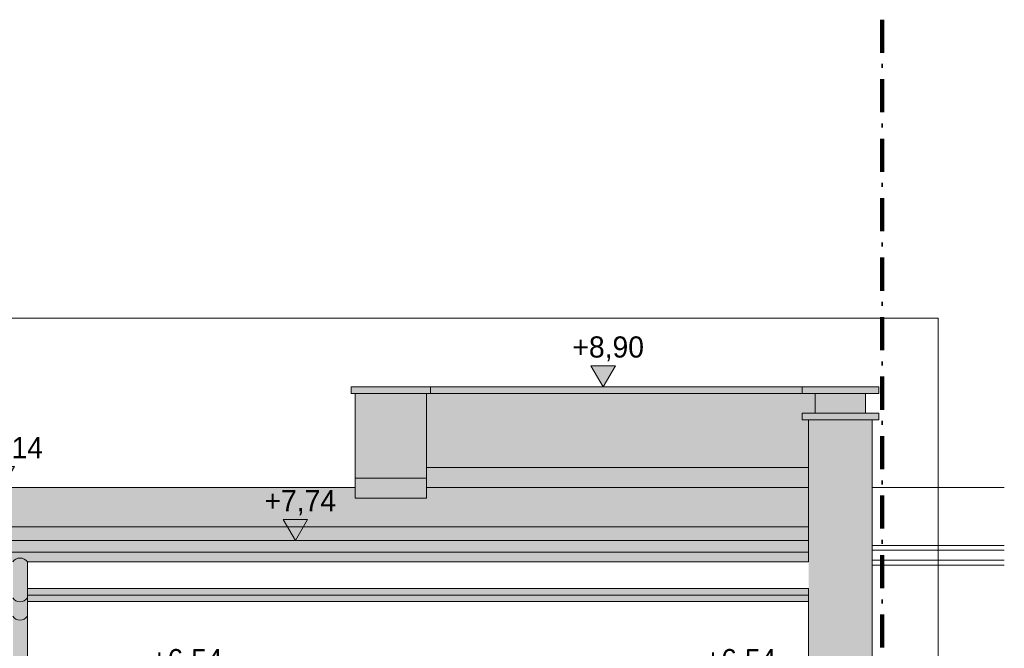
# Model space of a CAD drawing. Extents: x -366324 to -207045, y 68808 to 138616.
# Tile 170 of 170: x -216175 to -208727, y 133860 to 138616. Entities that reach past the tile are written whole.
import ezdxf

# ---------------------------------------------------------------- set-up
doc = ezdxf.new("R2010")
doc.units = 0
doc.header["$MEASUREMENT"] = 0
doc.linetypes.add('Kreski i kropki', pattern=[450, 250, -100, 0, -100])
for name, color, linetype, lineweight, true_color in [('ARCH dach_Nr_Pióra__22', 7, 'Continuous', 9, 0x7f7f7f), ('Arch kolorystyka_Nr_Pióra__4', 7, 'Continuous', 9, 0x029e21), ('Arch kolorystyka_Nr_Pióra__61', 7, 'Continuous', 20, 0x4d4d4d), ('Arch rynny_Nr_Pióra__81', 7, 'Continuous', 9, 0x5d5d5d), ('Arch wykończenie_Nr_Pióra__81', 7, 'Continuous', 9, 0x5d5d5d), ('INWENT DACH_Nr_Pióra__22', 7, 'Continuous', 9, 0x7f7f7f), ('INWENT RURY SPUSTOWE_Nr_Pióra__22', 7, 'Continuous', 9, 0x7f7f7f), ('INWENT.ŚCIANY_Nr_Pióra__22', 7, 'Continuous', 9, 0x7f7f7f)]:
    doc.layers.add(name, color=color, linetype=linetype, lineweight=lineweight, true_color=true_color)
for name, color, linetype, lineweight in [('Arch kolorystyka_Nr_Pióra__41', 7, 'Continuous', 15), ('Arch rynny_Nr_Pióra__21', 7, 'Continuous', 9), ('ARCH TABELA_Nr_Pióra__21', 7, 'Continuous', 9), ('Arch wykończenie_Nr_Pióra__21', 7, 'Continuous', 9), ('Arch wymiary_Nr_Pióra__19', 255, 'Continuous', 13), ('Arch wymiary_Nr_Pióra__21', 7, 'Continuous', 9), ('Arch ściany zewnętrzne_Nr_Pióra__21', 7, 'Continuous', 9), ('INWENT DACH_Nr_Pióra__21', 7, 'Continuous', 9), ('INWENT KONST. DREWNIANA_Nr_Pióra__20', 1, 'Continuous', 100)]:
    doc.layers.add(name, color=color, linetype=linetype, lineweight=lineweight)
doc.layers.add('Arch wymiary', color=7, linetype='Continuous')
doc.styles.add('GENERATED_STYLE_1', font='txt')

# ---------------------------------------------------------------- blocks, each defined once
blk = doc.blocks.new('Wymiary_237', base_point=(-214089.9, 134675.4))
at = {"layer": 'Arch wymiary_Nr_Pióra__19', "linetype": 'Continuous'}
blk.add_hatch(color=256, dxfattribs=at).paths.add_polyline_path([(-214089.9, 134675.4), (-214182.7, 134835.4), (-213997.1, 134835.4)], flags=0)
for p, q in [((-214089.9, 134675.4), (-214182.7, 134835.4)), ((-214182.7, 134835.4), (-213997.1, 134835.4)), ((-213997.1, 134835.4), (-214089.9, 134675.4))]:
    blk.add_line(p, q, dxfattribs=at)
at = {"layer": 'Arch wymiary_Nr_Pióra__21', "linetype": 'Continuous'}
for q in [(-214209.9, 134675.4), (-213969.9, 134675.4)]:
    blk.add_line((-214089.9, 134675.4), q, dxfattribs=at)
at = {"layer": 'Arch wymiary_Nr_Pióra__19', "insert": (-214323.3, 134867.4), "char_height": 160, "attachment_point": 7, "style": 'GENERATED_STYLE_1'}
blk.add_mtext('{+7,74}', dxfattribs=at)
blk = doc.blocks.new('Wymiary_247', base_point=(-211760.6, 135838.4))
at = {"layer": 'Arch wymiary_Nr_Pióra__21', "linetype": 'Continuous'}
blk.add_hatch(color=256, dxfattribs=at).paths.add_polyline_path([(-211760.6, 135838.4), (-211853.4, 135998.4), (-211667.8, 135998.4)], flags=0)
for p, q in [((-211760.6, 135838.4), (-211853.4, 135998.4)), ((-211853.4, 135998.4), (-211667.8, 135998.4)), ((-211667.8, 135998.4), (-211760.6, 135838.4)), ((-211760.6, 135838.4), (-211880.6, 135838.4)), ((-211760.6, 135838.4), (-211640.6, 135838.4))]:
    blk.add_line(p, q, dxfattribs=at)
at = {"layer": 'Arch wymiary_Nr_Pióra__21', "insert": (-211994, 136030.4), "char_height": 160, "attachment_point": 7, "style": 'GENERATED_STYLE_1'}
blk.add_mtext('{+8,90}', dxfattribs=at)
blk = doc.blocks.new('Wymiary_251', base_point=(-214947.7, 133473.4))
at = {"layer": 'Arch wymiary_Nr_Pióra__21', "linetype": 'Continuous'}
blk.add_hatch(color=256, dxfattribs=at).paths.add_polyline_path([(-214947.7, 133473.4), (-215040.5, 133633.4), (-214854.9, 133633.4)], flags=0)
for p, q in [((-214947.7, 133473.4), (-215040.5, 133633.4)), ((-215040.5, 133633.4), (-214854.9, 133633.4)), ((-214854.9, 133633.4), (-214947.7, 133473.4)), ((-214947.7, 133473.4), (-215067.7, 133473.4)), ((-214947.7, 133473.4), (-214827.7, 133473.4))]:
    blk.add_line(p, q, dxfattribs=at)
at = {"layer": 'Arch wymiary_Nr_Pióra__21', "insert": (-215181.1, 133665.4), "char_height": 160, "attachment_point": 7, "style": 'GENERATED_STYLE_1'}
blk.add_mtext('{+6,54}', dxfattribs=at)
blk = doc.blocks.new('Wymiary_267', base_point=(-210759.4, 133473.4))
at = {"layer": 'Arch wymiary_Nr_Pióra__21', "linetype": 'Continuous'}
blk.add_hatch(color=256, dxfattribs=at).paths.add_polyline_path([(-210759.4, 133473.4), (-210852.2, 133633.4), (-210666.6, 133633.4)], flags=0)
for p, q in [((-210759.4, 133473.4), (-210852.2, 133633.4)), ((-210852.2, 133633.4), (-210666.6, 133633.4)), ((-210666.6, 133633.4), (-210759.4, 133473.4)), ((-210759.4, 133473.4), (-210879.4, 133473.4)), ((-210759.4, 133473.4), (-210639.4, 133473.4))]:
    blk.add_line(p, q, dxfattribs=at)
at = {"layer": 'Arch wymiary_Nr_Pióra__21', "insert": (-210992.8, 133665.4), "char_height": 160, "attachment_point": 7, "style": 'GENERATED_STYLE_1'}
blk.add_mtext('{+6,54}', dxfattribs=at)
blk = doc.blocks.new('Wymiary_268', base_point=(-216306.9, 135077.2))
at = {"layer": 'Arch wymiary_Nr_Pióra__21', "linetype": 'Continuous'}
blk.add_hatch(color=256, dxfattribs=at).paths.add_polyline_path([(-216306.9, 135077.2), (-216399.7, 135237.2), (-216214.1, 135237.2)], flags=0)
for p, q in [((-216306.9, 135077.2), (-216399.7, 135237.2)), ((-216399.7, 135237.2), (-216214.1, 135237.2)), ((-216214.1, 135237.2), (-216306.9, 135077.2)), ((-216306.9, 135077.2), (-216426.9, 135077.2)), ((-216306.9, 135077.2), (-216186.9, 135077.2))]:
    blk.add_line(p, q, dxfattribs=at)
at = {"layer": 'Arch wymiary_Nr_Pióra__21', "insert": (-216540.3, 135269.2), "char_height": 160, "attachment_point": 7, "style": 'GENERATED_STYLE_1'}
blk.add_mtext('{+8,14}', dxfattribs=at)

msp = doc.modelspace()

# ---------------------------------------------------------------- hatches: boundary and pattern name
at = {"layer": 'Arch kolorystyka_Nr_Pióra__4', "linetype": 'Continuous'}
for points in [[(-213636.9, 135788.4), (-213636.9, 135147.2), (-213096.9, 135147.2), (-213096.9, 135788.4)], [(-213096.9, 135227.2), (-210206.9, 135227.2), (-210206.9, 135588.4), (-210256.9, 135588.4), (-210256.9, 135638.4), (-210156.9, 135638.4), (-210156.9, 135788.4), (-213066.9, 135788.4), (-213096.9, 135788.4)], [(-210206.9, 127078.4), (-209726.9, 127078.4), (-209726.9, 135588.4), (-210206.9, 135588.4), (-210206.9, 134513.6), (-210206.9, 134313.4)]]:
    msp.add_hatch(color=256, dxfattribs=at).paths.add_polyline_path(points, flags=0)
at = {"layer": 'Arch kolorystyka_Nr_Pióra__41', "linetype": 'Continuous'}
for points in [[(-213066.9, 135838.4), (-213666.9, 135838.4), (-213666.9, 135788.4), (-213066.9, 135788.4)], [(-213066.9, 135788.4), (-210256.9, 135788.4), (-210256.9, 135838.4), (-213066.9, 135838.4)], [(-210156.9, 135788.4), (-209776.9, 135788.4), (-209676.9, 135788.4), (-209676.9, 135838.4), (-210256.9, 135838.4), (-210256.9, 135788.4)], [(-210156.9, 135638.4), (-209776.9, 135638.4), (-209776.9, 135788.4), (-210156.9, 135788.4)], [(-210256.9, 135588.4), (-209676.9, 135588.4), (-209676.9, 135638.4), (-209776.9, 135638.4), (-210156.9, 135638.4), (-210256.9, 135638.4)], [(-213096.9, 135147.2), (-213096.9, 135077.2), (-210206.9, 135077.2), (-210206.9, 135227.2), (-213096.9, 135227.2)], [(-213096.9, 134997.2), (-213096.9, 135147.2), (-213636.9, 135147.2), (-213636.9, 134997.2)], [(-236566.9, 134675.4), (-236566.9, 134588.6), (-210206.9, 134588.6), (-210206.9, 134675.4)], [(-236566.9, 134513.6), (-233996.9, 134513.6, -0.545455), (-233886.9, 134513.6), (-216226.9, 134513.6, -0.545455), (-216116.9, 134513.6), (-210206.9, 134513.6), (-210206.9, 134588.6), (-236566.9, 134588.6)], [(-216226.9, 134242.8, 0.545455), (-216116.9, 134242.8), (-216116.9, 134513.6, 0.545455), (-216226.9, 134513.6)], [(-216116.9, 134263.4), (-210206.9, 134263.4), (-210206.9, 134313.4), (-216116.9, 134313.4)], [(-216116.9, 134242.8, -0.545455), (-216226.9, 134242.8), (-216226.9, 134102.8, 0.545455), (-216116.9, 134102.8)], [(-216116.9, 134213.4), (-210206.9, 134213.4), (-210206.9, 134263.4), (-216116.9, 134263.4)], [(-216116.9, 126918.4), (-216116.9, 134102.8, -0.545455), (-216226.9, 134102.8), (-216226.9, 126918.4)]]:
    msp.add_hatch(color=256, dxfattribs=at).paths.add_polyline_path(points, flags=0)
at = {"layer": 'Arch kolorystyka_Nr_Pióra__61', "linetype": 'Continuous'}
for points in [[(-232321.9, 134779.6), (-210206.9, 134779.6), (-210206.9, 135077.2), (-213096.9, 135077.2), (-213096.9, 134997.2), (-213636.9, 134997.2), (-213636.9, 135077.2), (-218976.9, 135077.2), (-218976.9, 135037.2), (-219516.9, 135037.2), (-219516.9, 135077.2), (-227466.9, 135077.2), (-227466.9, 135037.2), (-228006.9, 135037.2), (-228006.9, 135077.2), (-230376.9, 135077.2), (-230376.9, 135037.2), (-230916.9, 135037.2), (-230916.9, 135077.2), (-232321.9, 135077.2)], [(-232821.9, 134779.6), (-236566.9, 134779.6), (-236566.9, 134675.4), (-210206.9, 134675.4), (-210206.9, 134779.6), (-232321.9, 134779.6), (-232321.9, 134729.6), (-232821.9, 134729.6)]]:
    msp.add_hatch(color=256, dxfattribs=at).paths.add_polyline_path(points, flags=0)

# ---------------------------------------------------------------- linework, layer by layer
at = {"layer": 'ARCH dach_Nr_Pióra__22', "linetype": 'Continuous'}
msp.add_line((-210206.9, 134779.6), (-232321.9, 134779.6), dxfattribs=at)
at = {"layer": 'Arch rynny_Nr_Pióra__21', "linetype": 'Continuous'}
for p, q in [((-210206.9, 134513.6), (-216116.9, 134513.6)), ((-216116.9, 134513.6), (-216116.9, 134313.4)), ((-216116.9, 134213.4), (-216116.9, 126918.4))]:
    msp.add_line(p, q, dxfattribs=at)
at = {"layer": 'Arch rynny_Nr_Pióra__81', "linetype": 'Continuous'}
for p, q in [((-209776.9, 135788.4), (-210156.9, 135788.4)), ((-209776.9, 135638.4), (-210156.9, 135638.4)), ((-213096.9, 135077.2), (-213096.9, 135147.2)), ((-210206.9, 134588.6), (-236566.9, 134588.6)), ((-216116.9, 134313.4), (-216116.9, 134213.4)), ((-210206.9, 134263.4), (-216116.9, 134263.4))]:
    msp.add_line(p, q, dxfattribs=at)
for centre, start, end in [((-216171.9, 134478.2), 32.77908, 147.22092), ((-216171.9, 134278.2), 212.77908, 327.22092), ((-216171.9, 134138.2), 212.77908, 327.22092)]:
    msp.add_arc(centre, 65.4, start, end, dxfattribs=at)
at = {"layer": 'ARCH TABELA_Nr_Pióra__21', "linetype": 'Continuous'}
for p, q in [((-249976.9, 136358.4), (-209226.9, 136358.4)), ((-209226.9, 136358.4), (-209226.9, 107908.4))]:
    msp.add_line(p, q, dxfattribs=at)
at = {"layer": 'Arch wykończenie_Nr_Pióra__21', "linetype": 'Continuous'}
for p, q in [((-213666.9, 135838.4), (-213666.9, 135788.4)), ((-213666.9, 135838.4), (-213066.9, 135838.4)), ((-213666.9, 135788.4), (-213066.9, 135788.4)), ((-209676.9, 135838.4), (-213066.9, 135838.4)), ((-210156.9, 135788.4), (-213066.9, 135788.4)), ((-209776.9, 135788.4), (-209776.9, 135638.4)), ((-209676.9, 135788.4), (-209776.9, 135788.4)), ((-209676.9, 135838.4), (-209676.9, 135788.4)), ((-210256.9, 135638.4), (-210256.9, 135588.4)), ((-210156.9, 135638.4), (-210256.9, 135638.4)), ((-209676.9, 135638.4), (-209776.9, 135638.4)), ((-209676.9, 135638.4), (-209676.9, 135588.4)), ((-209676.9, 135588.4), (-210256.9, 135588.4)), ((-213636.9, 135147.2), (-213096.9, 135147.2)), ((-213636.9, 134997.2), (-213096.9, 134997.2))]:
    msp.add_line(p, q, dxfattribs=at)
at = {"layer": 'Arch wykończenie_Nr_Pióra__81', "linetype": 'Continuous'}
for p, q in [((-213066.9, 135838.4), (-213066.9, 135788.4)), ((-210256.9, 135838.4), (-210256.9, 135788.4))]:
    msp.add_line(p, q, dxfattribs=at)
at = {"layer": 'Arch ściany zewnętrzne_Nr_Pióra__21', "linetype": 'Continuous'}
for p, q in [((-213636.9, 134997.2), (-213636.9, 135788.4)), ((-213096.9, 135147.2), (-213096.9, 135788.4)), ((-210156.9, 135788.4), (-210156.9, 135638.4)), ((-210206.9, 135588.4), (-210206.9, 134513.6)), ((-209726.9, 135588.4), (-209726.9, 127078.4)), ((-213096.9, 134997.2), (-213096.9, 135077.2)), ((-210206.9, 134675.4), (-236566.9, 134675.4)), ((-210206.9, 134313.4), (-216116.9, 134313.4)), ((-210206.9, 134313.4), (-210206.9, 127078.4)), ((-210206.9, 134213.4), (-216116.9, 134213.4))]:
    msp.add_line(p, q, dxfattribs=at)
at = {"layer": 'INWENT DACH_Nr_Pióra__21', "linetype": 'Continuous'}
for p, q in [((-210206.9, 135227.2), (-213096.9, 135227.2)), ((-213636.9, 135077.2), (-218976.9, 135077.2)), ((-210206.9, 135077.2), (-213096.9, 135077.2))]:
    msp.add_line(p, q, dxfattribs=at)
at = {"layer": 'INWENT DACH_Nr_Pióra__22', "linetype": 'Continuous'}
for p, q in [((-208726.9, 135077.2), (-209726.9, 135077.2)), ((-208726.9, 134638.4), (-209726.9, 134638.4))]:
    msp.add_line(p, q, dxfattribs=at)
at = {"layer": 'INWENT KONST. DREWNIANA_Nr_Pióra__20', "linetype": 'Kreski i kropki'}
msp.add_line((-209650.5, 138616.4), (-209650.5, 124448.4), dxfattribs=at)
at = {"layer": 'INWENT RURY SPUSTOWE_Nr_Pióra__22', "linetype": 'Continuous'}
for p, q in [((-208726.9, 134603.4), (-209726.9, 134603.4)), ((-208726.9, 134528.4), (-209726.9, 134528.4))]:
    msp.add_line(p, q, dxfattribs=at)
at = {"layer": 'INWENT.ŚCIANY_Nr_Pióra__22', "linetype": 'Continuous'}
msp.add_line((-208726.9, 134488.4), (-209726.9, 134488.4), dxfattribs=at)

# ---------------------------------------------------------------- block references
at = {"layer": 'Arch wymiary', "linetype": 'Continuous'}
for name, p in [('Wymiary_247', (-211760.6, 135838.4)), ('Wymiary_268', (-216306.9, 135077.2)), ('Wymiary_237', (-214089.9, 134675.4)), ('Wymiary_251', (-214947.7, 133473.4)), ('Wymiary_267', (-210759.4, 133473.4))]:
    msp.add_blockref(name, p, dxfattribs=at)

doc.saveas('drawing.dxf')
